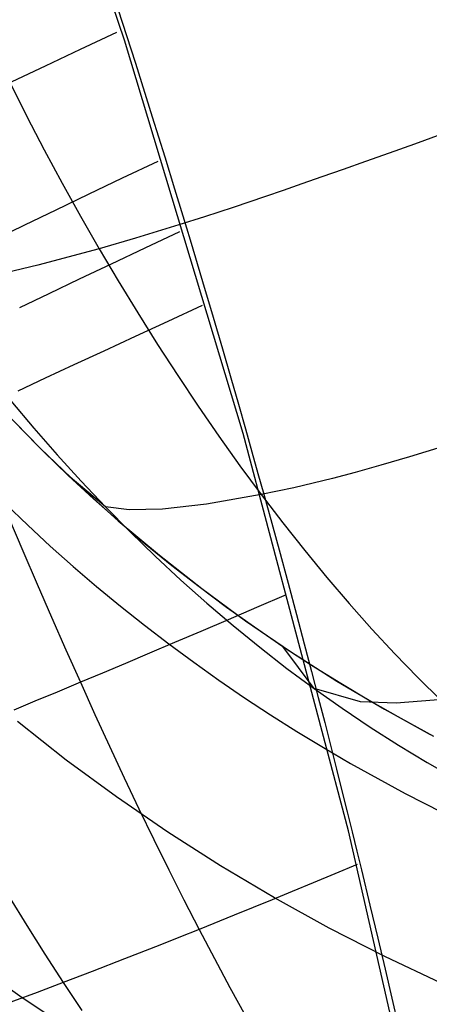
# Model space of a CAD drawing. Header units: millimetres. Extents: x -58 to 58, y -58 to 57.
# Tile 78 of 102: x 51.41 to 53.29, y 12.25 to 16.76. Entities that reach past the tile are written whole.
import ezdxf

# ---------------------------------------------------------------- set-up
doc = ezdxf.new("R2010")
doc.units = ezdxf.units.MM
doc.header["$MEASUREMENT"] = 0
doc.layers.add('Predefinito', color=5, linetype='Continuous')

msp = doc.modelspace()

# ---------------------------------------------------------------- linework, layer by layer
at = {"layer": 'Predefinito'}
for points in [[(53.6901, 9.3609), (53.335, 11.2085), (52.9163, 13.0427), (52.4346, 14.8614), (51.8904, 16.6624), (51.2844, 18.4435), (50.6172, 20.2027), (49.8897, 21.9377), (49.1028, 23.6467), (48.2574, 25.3274), (47.3544, 26.978), (46.395, 28.5964), (45.3803, 30.1807)], [(50.1043, 16.7676), (50.2136, 16.5487), (50.33, 16.3343), (50.4533, 16.1246), (50.5835, 15.9197), (50.7205, 15.7196), (50.8641, 15.5244), (51.0144, 15.3343), (51.1712, 15.1492), (51.3345, 14.9694), (51.5041, 14.7948), (51.6801, 14.6256), (51.8623, 14.4619), (52.0506, 14.3037), (52.2449, 14.1512), (52.4453, 14.0044), (52.6515, 13.8634), (52.8636, 13.7283), (53.0814, 13.5992), (53.3049, 13.4761)], [(50.1043, 16.7676), (50.2136, 16.5487), (50.33, 16.3343), (50.4533, 16.1246), (50.5835, 15.9197), (50.7205, 15.7196), (50.8641, 15.5244), (51.0144, 15.3343), (51.1712, 15.1492), (51.3345, 14.9694), (51.5041, 14.7948), (51.6801, 14.6256), (51.8623, 14.4619), (52.0506, 14.3037), (52.2449, 14.1512), (52.4453, 14.0044), (52.6515, 13.8634), (52.8636, 13.7283), (53.0814, 13.5992), (53.3049, 13.4761)], [(48.106, 16.3387), (48.2122, 16.0938), (48.325, 15.8531), (48.4443, 15.6164), (48.5701, 15.3838), (48.7023, 15.1552), (48.8411, 14.9307), (48.9865, 14.7103), (49.1384, 14.4939), (49.2968, 14.2817), (49.4619, 14.0736), (49.6336, 13.8696), (49.8118, 13.67), (49.9953, 13.4762), (50.1837, 13.2886), (50.3768, 13.107), (50.5746, 12.9313), (50.7771, 12.7615), (50.9842, 12.5975), (51.1959, 12.4393), (51.4121, 12.2868), (51.6328, 12.14)], [(51.41, 14.8902), (51.5205, 14.7785), (51.6335, 14.6693), (51.7488, 14.5626), (51.8663, 14.4584), (51.9861, 14.3567), (52.1081, 14.2575), (52.2321, 14.161), (52.3581, 14.067), (52.4861, 13.9757), (52.6159, 13.887), (52.7475, 13.8011), (52.8808, 13.7178), (53.0157, 13.6371), (53.1523, 13.5592), (53.2903, 13.484)], [(53.3402, 12.3449), (53.0825, 12.4669), (52.8281, 12.5971), (52.577, 12.7357), (52.3299, 12.8825), (52.0888, 13.0366), (51.8536, 13.198), (51.6245, 13.3667), (51.4014, 13.5427)]]:
    msp.add_lwpolyline(points, dxfattribs=at)
at = {"layer": 'Predefinito', "extrusion": (-6.72539e-07, 1.90505e-06, 1)}
msp.add_lwpolyline([(47.7545, 26.2631), (47.614, 25.9454), (47.4808, 25.6278), (47.355, 25.3102), (47.2366, 24.9928), (47.1255, 24.6756), (47.0218, 24.3587), (46.9256, 24.0421), (46.8368, 23.7259), (46.7554, 23.4102), (46.6815, 23.095), (46.6151, 22.7805), (46.5562, 22.4665), (46.5048, 22.1533), (46.4609, 21.8409), (46.4246, 21.5293), (46.3959, 21.2187), (46.3748, 20.909), (46.3614, 20.6006), (46.3556, 20.2934), (46.3574, 19.9875), (46.367, 19.6833), (46.3843, 19.3806), (46.4093, 19.0797), (46.442, 18.7807), (46.4825, 18.4837), (46.5308, 18.1889), (46.5868, 17.8964), (46.6505, 17.6065), (46.7219, 17.3192), (46.801, 17.0347), (46.8878, 16.7531), (46.9822, 16.4748), (47.0842, 16.1997), (47.1937, 15.9281), (47.3107, 15.6603), (47.4351, 15.3962), (47.5668, 15.1362), (47.7057, 14.8803), (47.8518, 14.6288), (48.0049, 14.3819), (48.165, 14.1396), (48.3319, 13.9023), (48.5056, 13.6699), (48.6857, 13.4426), (48.8724, 13.2207), (49.0653, 13.0041), (49.2643, 12.7931), (49.4694, 12.5879), (49.6803, 12.3884), (49.897, 12.1949), (50.1192, 12.0073), (50.3468, 11.8259), (50.5796, 11.6506), (50.8175, 11.4816), (51.0604, 11.3188), (51.3081, 11.1625), (51.5603, 11.0127), (51.817, 10.8694), (52.0781, 10.7326), (52.3434, 10.6024), (52.6127, 10.4787), (52.8859, 10.3617), (53.163, 10.2514), (53.4436, 10.1478)], dxfattribs=at)
at = {"layer": 'Predefinito', "extrusion": (0.740976, -0.671532, 0)}
msp.add_lwpolyline([(44.5415, 320), (44.5637, 319.9998), (44.586, 319.999), (44.6086, 319.9977), (44.6313, 319.996), (44.6542, 319.9936), (44.6772, 319.9908), (44.7003, 319.9873), (44.7234, 319.9833), (44.7467, 319.9787), (44.77, 319.9735), (44.7933, 319.9678), (44.8166, 319.9614), (44.8399, 319.9544), (44.8632, 319.9468), (44.8864, 319.9386), (44.9096, 319.9298), (44.9326, 319.9203), (44.9555, 319.9103), (44.9782, 319.8996), (45.0008, 319.8883), (45.0231, 319.8764), (45.0452, 319.8638), (45.0671, 319.8507), (45.0887, 319.837), (45.11, 319.8227), (45.1309, 319.8078), (45.1515, 319.7924), (45.1718, 319.7764), (45.1916, 319.7598), (45.211, 319.7427), (45.23, 319.7252), (45.2486, 319.7071), (45.2666, 319.6886), (45.2842, 319.6696), (45.3013, 319.6501), (45.3178, 319.6303), (45.3338, 319.6101), (45.3493, 319.5895), (45.3642, 319.5685), (45.3785, 319.5472), (45.3922, 319.5256), (45.4053, 319.5038), (45.4178, 319.4816), (45.4298, 319.4593), (45.4411, 319.4367), (45.4517, 319.414), (45.4618, 319.3911), (45.4713, 319.3681), (45.4801, 319.345), (45.4883, 319.3217), (45.4959, 319.2985), (45.5029, 319.2752), (45.5092, 319.2518), (45.515, 319.2285), (45.5202, 319.2052), (45.5248, 319.182), (45.5288, 319.1588), (45.5322, 319.1357), (45.5351, 319.1127), (45.5374, 319.0899), (45.5392, 319.0671), (45.5405, 319.0446), (45.5412, 319.0222), (45.5415, 319)], dxfattribs=at)
at = {"layer": 'Predefinito', "extrusion": (0.788295, -0.615297, 0)}
msp.add_lwpolyline([(42.3007, 320), (42.3229, 319.9998), (42.3453, 319.999), (42.3679, 319.9977), (42.3906, 319.996), (42.4134, 319.9936), (42.4364, 319.9908), (42.4595, 319.9873), (42.4827, 319.9833), (42.5059, 319.9787), (42.5292, 319.9735), (42.5526, 319.9678), (42.5759, 319.9614), (42.5992, 319.9544), (42.6225, 319.9468), (42.6457, 319.9386), (42.6688, 319.9298), (42.6918, 319.9203), (42.7147, 319.9103), (42.7375, 319.8996), (42.76, 319.8883), (42.7824, 319.8764), (42.8045, 319.8638), (42.8264, 319.8507), (42.8479, 319.837), (42.8692, 319.8227), (42.8902, 319.8078), (42.9108, 319.7924), (42.931, 319.7764), (42.9509, 319.7598), (42.9703, 319.7427), (42.9893, 319.7252), (43.0078, 319.7071), (43.0259, 319.6886), (43.0435, 319.6696), (43.0605, 319.6501), (43.0771, 319.6303), (43.0931, 319.6101), (43.1085, 319.5895), (43.1234, 319.5685), (43.1377, 319.5472), (43.1514, 319.5256), (43.1646, 319.5038), (43.1771, 319.4816), (43.189, 319.4593), (43.2003, 319.4367), (43.211, 319.414), (43.2211, 319.3911), (43.2305, 319.3681), (43.2393, 319.345), (43.2476, 319.3217), (43.2551, 319.2985), (43.2621, 319.2752), (43.2685, 319.2518), (43.2743, 319.2285), (43.2794, 319.2052), (43.284, 319.182), (43.288, 319.1588), (43.2915, 319.1357), (43.2944, 319.1127), (43.2967, 319.0899), (43.2985, 319.0671), (43.2997, 319.0446), (43.3005, 319.0222), (43.3007, 319)], dxfattribs=at)
at = {"layer": 'Predefinito', "extrusion": (0.830458, -0.557082, 0)}
msp.add_lwpolyline([(39.8439, 320), (39.8661, 319.9998), (39.8885, 319.999), (39.9111, 319.9977), (39.9338, 319.996), (39.9566, 319.9936), (39.9796, 319.9908), (40.0027, 319.9873), (40.0259, 319.9833), (40.0491, 319.9787), (40.0724, 319.9735), (40.0958, 319.9678), (40.1191, 319.9614), (40.1424, 319.9544), (40.1657, 319.9468), (40.1889, 319.9386), (40.212, 319.9298), (40.235, 319.9203), (40.2579, 319.9103), (40.2807, 319.8996), (40.3032, 319.8883), (40.3256, 319.8764), (40.3477, 319.8638), (40.3696, 319.8507), (40.3911, 319.837), (40.4124, 319.8227), (40.4334, 319.8078), (40.454, 319.7924), (40.4742, 319.7764), (40.4941, 319.7598), (40.5135, 319.7427), (40.5325, 319.7252), (40.551, 319.7071), (40.5691, 319.6886), (40.5867, 319.6696), (40.6037, 319.6501), (40.6203, 319.6303), (40.6363, 319.6101), (40.6517, 319.5895), (40.6666, 319.5685), (40.6809, 319.5472), (40.6946, 319.5256), (40.7078, 319.5038), (40.7203, 319.4816), (40.7322, 319.4593), (40.7435, 319.4367), (40.7542, 319.414), (40.7643, 319.3911), (40.7737, 319.3681), (40.7825, 319.345), (40.7908, 319.3217), (40.7983, 319.2985), (40.8053, 319.2752), (40.8117, 319.2518), (40.8175, 319.2285), (40.8226, 319.2052), (40.8272, 319.182), (40.8312, 319.1588), (40.8347, 319.1357), (40.8376, 319.1127), (40.8399, 319.0899), (40.8417, 319.0671), (40.8429, 319.0446), (40.8437, 319.0222), (40.8439, 319)], dxfattribs=at)
at = {"layer": 'Predefinito', "extrusion": (0.849626, -0.527385, 0)}
msp.add_lwpolyline([(38.5433, 320), (38.5655, 319.9998), (38.5879, 319.999), (38.6104, 319.9977), (38.6331, 319.996), (38.656, 319.9936), (38.679, 319.9908), (38.7021, 319.9873), (38.7253, 319.9833), (38.7485, 319.9787), (38.7718, 319.9735), (38.7951, 319.9678), (38.8184, 319.9614), (38.8418, 319.9544), (38.865, 319.9468), (38.8883, 319.9386), (38.9114, 319.9298), (38.9344, 319.9203), (38.9573, 319.9103), (38.98, 319.8996), (39.0026, 319.8883), (39.0249, 319.8764), (39.0471, 319.8638), (39.0689, 319.8507), (39.0905, 319.837), (39.1118, 319.8227), (39.1327, 319.8078), (39.1534, 319.7924), (39.1736, 319.7764), (39.1934, 319.7598), (39.2129, 319.7427), (39.2319, 319.7252), (39.2504, 319.7071), (39.2685, 319.6886), (39.286, 319.6696), (39.3031, 319.6501), (39.3196, 319.6303), (39.3356, 319.6101), (39.3511, 319.5895), (39.366, 319.5685), (39.3803, 319.5472), (39.394, 319.5256), (39.4071, 319.5038), (39.4197, 319.4816), (39.4316, 319.4593), (39.4429, 319.4367), (39.4536, 319.414), (39.4636, 319.3911), (39.4731, 319.3681), (39.4819, 319.345), (39.4901, 319.3217), (39.4977, 319.2985), (39.5047, 319.2752), (39.5111, 319.2518), (39.5168, 319.2285), (39.522, 319.2052), (39.5266, 319.182), (39.5306, 319.1588), (39.534, 319.1357), (39.5369, 319.1127), (39.5392, 319.0899), (39.541, 319.0671), (39.5423, 319.0446), (39.543, 319.0222), (39.5433, 319)], dxfattribs=at)
at = {"layer": 'Predefinito', "extrusion": (0.858738, -0.512415, 0)}
msp.add_lwpolyline([(37.8764, 320), (37.8986, 319.9998), (37.921, 319.999), (37.9435, 319.9977), (37.9662, 319.996), (37.9891, 319.9936), (38.0121, 319.9908), (38.0352, 319.9873), (38.0584, 319.9833), (38.0816, 319.9787), (38.1049, 319.9735), (38.1282, 319.9678), (38.1515, 319.9614), (38.1749, 319.9544), (38.1981, 319.9468), (38.2214, 319.9386), (38.2445, 319.9298), (38.2675, 319.9203), (38.2904, 319.9103), (38.3131, 319.8996), (38.3357, 319.8883), (38.358, 319.8764), (38.3801, 319.8638), (38.402, 319.8507), (38.4236, 319.837), (38.4449, 319.8227), (38.4658, 319.8078), (38.4864, 319.7924), (38.5067, 319.7764), (38.5265, 319.7598), (38.546, 319.7427), (38.565, 319.7252), (38.5835, 319.7071), (38.6016, 319.6886), (38.6191, 319.6696), (38.6362, 319.6501), (38.6527, 319.6303), (38.6687, 319.6101), (38.6842, 319.5895), (38.6991, 319.5685), (38.7134, 319.5472), (38.7271, 319.5256), (38.7402, 319.5038), (38.7528, 319.4816), (38.7647, 319.4593), (38.776, 319.4367), (38.7867, 319.414), (38.7967, 319.3911), (38.8062, 319.3681), (38.815, 319.345), (38.8232, 319.3217), (38.8308, 319.2985), (38.8378, 319.2752), (38.8442, 319.2518), (38.8499, 319.2285), (38.8551, 319.2052), (38.8597, 319.182), (38.8637, 319.1588), (38.8671, 319.1357), (38.87, 319.1127), (38.8723, 319.0899), (38.8741, 319.0671), (38.8754, 319.0446), (38.8761, 319.0222), (38.8764, 319)], dxfattribs=at)
at = {"layer": 'Predefinito', "extrusion": (0.867531, -0.497383, 0)}
msp.add_lwpolyline([(37.1995, 320), (37.2217, 319.9998), (37.244, 319.999), (37.2666, 319.9977), (37.2893, 319.996), (37.3122, 319.9936), (37.3352, 319.9908), (37.3583, 319.9873), (37.3814, 319.9833), (37.4047, 319.9787), (37.428, 319.9735), (37.4513, 319.9678), (37.4746, 319.9614), (37.4979, 319.9544), (37.5212, 319.9468), (37.5444, 319.9386), (37.5676, 319.9298), (37.5906, 319.9203), (37.6135, 319.9103), (37.6362, 319.8996), (37.6588, 319.8883), (37.6811, 319.8764), (37.7032, 319.8638), (37.7251, 319.8507), (37.7467, 319.837), (37.768, 319.8227), (37.7889, 319.8078), (37.8095, 319.7924), (37.8298, 319.7764), (37.8496, 319.7598), (37.869, 319.7427), (37.888, 319.7252), (37.9066, 319.7071), (37.9246, 319.6886), (37.9422, 319.6696), (37.9593, 319.6501), (37.9758, 319.6303), (37.9918, 319.6101), (38.0073, 319.5895), (38.0222, 319.5685), (38.0365, 319.5472), (38.0502, 319.5256), (38.0633, 319.5038), (38.0758, 319.4816), (38.0878, 319.4593), (38.0991, 319.4367), (38.1097, 319.414), (38.1198, 319.3911), (38.1293, 319.3681), (38.1381, 319.345), (38.1463, 319.3217), (38.1539, 319.2985), (38.1609, 319.2752), (38.1672, 319.2518), (38.173, 319.2285), (38.1782, 319.2052), (38.1828, 319.182), (38.1868, 319.1588), (38.1902, 319.1357), (38.1931, 319.1127), (38.1954, 319.0899), (38.1972, 319.0671), (38.1985, 319.0446), (38.1992, 319.0222), (38.1995, 319)], dxfattribs=at)
at = {"layer": 'Predefinito', "extrusion": (0.899248, -0.437439, 0)}
msp.add_lwpolyline([(34.4311, 320), (34.4533, 319.9998), (34.4757, 319.999), (34.4983, 319.9977), (34.521, 319.996), (34.5438, 319.9936), (34.5668, 319.9908), (34.5899, 319.9873), (34.6131, 319.9833), (34.6363, 319.9787), (34.6596, 319.9735), (34.683, 319.9678), (34.7063, 319.9614), (34.7296, 319.9544), (34.7529, 319.9468), (34.7761, 319.9386), (34.7992, 319.9298), (34.8222, 319.9203), (34.8451, 319.9103), (34.8679, 319.8996), (34.8904, 319.8883), (34.9128, 319.8764), (34.9349, 319.8638), (34.9568, 319.8507), (34.9783, 319.837), (34.9996, 319.8227), (35.0206, 319.8078), (35.0412, 319.7924), (35.0614, 319.7764), (35.0813, 319.7598), (35.1007, 319.7427), (35.1197, 319.7252), (35.1382, 319.7071), (35.1563, 319.6886), (35.1739, 319.6696), (35.1909, 319.6501), (35.2075, 319.6303), (35.2235, 319.6101), (35.2389, 319.5895), (35.2538, 319.5685), (35.2681, 319.5472), (35.2818, 319.5256), (35.295, 319.5038), (35.3075, 319.4816), (35.3194, 319.4593), (35.3307, 319.4367), (35.3414, 319.414), (35.3515, 319.3911), (35.3609, 319.3681), (35.3697, 319.345), (35.378, 319.3217), (35.3855, 319.2985), (35.3925, 319.2752), (35.3989, 319.2518), (35.4047, 319.2285), (35.4098, 319.2052), (35.4144, 319.182), (35.4184, 319.1588), (35.4219, 319.1357), (35.4248, 319.1127), (35.4271, 319.0899), (35.4289, 319.0671), (35.4301, 319.0446), (35.4309, 319.0222), (35.4311, 319)], dxfattribs=at)
at = {"layer": 'Predefinito'}
for points in [[(51.141, 16.9368, 39.4412), (51.2884, 16.6227, 39.4458), (51.4434, 16.3126, 39.4549), (51.5237, 16.1593, 39.4627), (51.6058, 16.0072, 39.4735), (51.6897, 15.8565, 39.4878), (51.7753, 15.7072, 39.5063), (51.8626, 15.5594, 39.5294), (51.9516, 15.4133, 39.5573), (52.0421, 15.269, 39.5899), (52.1343, 15.1268, 39.627), (52.2279, 14.9868, 39.6686), (52.3229, 14.8491, 39.7147), (52.4193, 14.714, 39.7652), (52.517, 14.5816, 39.8199), (52.616, 14.4522, 39.8789), (52.7162, 14.3257, 39.942), (52.8176, 14.2025, 40.0092), (52.9201, 14.0825, 40.0805), (53.0237, 13.9661, 40.1559), (53.1283, 13.8532, 40.2351), (53.2339, 13.7441, 40.3182), (53.3405, 13.6389, 40.4052)], [(51.8203, 16.9288, 28.8304), (51.9406, 16.5565, 28.8472), (52.018, 16.3112, 28.865), (52.075, 16.1283, 28.883), (52.1201, 15.9819, 28.9011), (52.1582, 15.8573, 28.9193), (52.1913, 15.7477, 28.9375), (52.2484, 15.5572, 28.974), (52.2967, 15.3941, 29.0105), (52.3393, 15.2486, 29.0471), (52.3776, 15.1166, 29.0836), (52.4123, 14.9957, 29.1202), (52.4443, 14.8834, 29.1568), (52.4741, 14.7779, 29.1934), (52.502, 14.6783, 29.2301), (52.5283, 14.5842, 29.2667), (52.5529, 14.495, 29.3033), (52.5984, 14.329, 29.3766), (52.6398, 14.1759, 29.4498), (52.6781, 14.0328, 29.5231), (52.7136, 13.8986, 29.5964), (52.7468, 13.7722, 29.6697), (52.7779, 13.6524, 29.7429), (52.8072, 13.5383, 29.8162), (52.835, 13.4293, 29.8895), (52.8614, 13.3251, 29.9628), (52.8864, 13.2254, 30.0361), (52.9102, 13.1298, 30.1094), (52.9328, 13.0379, 30.1827), (52.9545, 12.9495, 30.256), (52.9752, 12.8642, 30.3293), (53.0142, 12.7025, 30.4756), (53.0502, 12.5511, 30.6219), (53.0834, 12.4094, 30.7681), (53.1143, 12.2764, 30.9144), (53.143, 12.1512, 31.0607)], [(51.8538, 16.6971, 28.8248), (51.6875, 16.6187, 29.0497), (51.5279, 16.5432, 29.278), (51.3749, 16.4706, 29.5094)], [(53.3394, 16.2299, 32.5416), (53.2177, 16.186, 32.8254), (53.1027, 16.1447, 33.1142), (52.994, 16.106, 33.4078), (52.8913, 16.0696, 33.7059), (52.7945, 16.0356, 34.0081), (52.7032, 16.0038, 34.3143), (52.6172, 15.9741, 34.624), (52.5362, 15.9463, 34.9371), (52.388, 15.8964, 35.5721), (52.2566, 15.8532, 36.2168), (52.1398, 15.8158, 36.869), (51.9413, 15.755, 38.1866), (51.7753, 15.7072, 39.5063), (51.4938, 15.6318, 42.1063), (51.2691, 15.5792, 44.6628), (51.0972, 15.5475, 47.1979), (50.9741, 15.5352, 49.7337), (50.8008, 15.6087, 60)], [(52.0428, 16.1068, 28.8706), (51.8807, 16.0295, 29.0975), (51.7251, 15.9551, 29.3276), (51.5761, 15.8837, 29.5606), (51.4333, 15.8151, 29.7962), (51.2966, 15.7494, 30.0342)], [(52.1427, 15.7845, 28.9161), (51.9834, 15.7092, 29.1434), (51.8305, 15.6369, 29.3738), (51.6841, 15.5675, 29.607), (51.5438, 15.5009, 29.8427), (51.4095, 15.4372, 30.0806)], [(52.2458, 15.4466, 28.9827), (52.0898, 15.3744, 29.2098), (51.9402, 15.3051, 29.4398), (51.7969, 15.2386, 29.6724), (51.6595, 15.175, 29.9074), (51.528, 15.114, 30.1445), (51.4022, 15.0557, 30.3834)], [(51.3705, 15.0111, 49.795), (51.4755, 14.8858, 49.8161), (51.5826, 14.7631, 49.8394), (51.6919, 14.6429, 49.865), (51.8032, 14.5255, 49.8926), (51.9164, 14.4109, 49.9224), (52.0317, 14.2991, 49.9543), (52.1487, 14.1904, 49.9883), (52.2676, 14.0847, 50.0243), (52.3882, 13.982, 50.0623), (52.5105, 13.8826, 50.1023), (52.6343, 13.7863, 50.1442), (52.7598, 13.6934, 50.1881), (52.8867, 13.6039, 50.2339), (53.015, 13.5177, 50.2815), (53.1447, 13.4351, 50.3309), (53.2757, 13.3559, 50.382), (53.408, 13.2803, 50.4348)], [(53.3451, 14.7999, 34.714), (53.1962, 14.7544, 35.3289), (53.064, 14.7157, 35.9547), (52.9468, 14.6829, 36.5891), (52.8426, 14.6553, 37.2302), (52.6653, 14.6126, 38.5241), (52.517, 14.5816, 39.8199), (52.2658, 14.5381, 42.3764), (52.0653, 14.5152, 44.8943), (51.9123, 14.5115, 47.3931), (51.8032, 14.5255, 49.8926), (51.6335, 14.6693, 60)], [(51.3461, 14.5393, 319.7071), (51.4479, 14.4418, 319.7071), (51.5513, 14.3462, 319.7071), (51.6565, 14.2527, 319.7071), (51.7634, 14.161, 319.7071), (51.872, 14.0714, 319.7071), (51.9823, 13.9837, 319.7071), (52.0943, 13.8979, 319.7071), (52.208, 13.814, 319.7071), (52.3234, 13.7321, 319.7071), (52.4404, 13.652, 319.7071), (52.5592, 13.5739, 319.7071), (52.6796, 13.4977, 319.7071), (52.8017, 13.4233, 319.7071), (52.9255, 13.3509, 319.7071), (53.1762, 13.2129, 319.7071), (53.4309, 13.0837, 319.7071)], [(51.3605, 14.4783, 30.9875), (51.4256, 14.3244, 31.0359), (51.4909, 14.1718, 31.0882), (51.5566, 14.0206, 31.1444), (51.6225, 13.8707, 31.2044), (51.6888, 13.7223, 31.2681), (51.7553, 13.5753, 31.3356), (51.8222, 13.4298, 31.4068), (51.8894, 13.2859, 31.4816), (51.957, 13.1436, 31.5601), (52.0251, 13.0029, 31.6422), (52.0936, 12.8639, 31.7279), (52.1626, 12.7267, 31.8172), (52.2321, 12.5912, 31.9099), (52.3022, 12.4575, 32.0062), (52.373, 12.3257, 32.106), (52.4445, 12.1958, 32.2092)], [(52.6303, 14.1228, 29.4634), (52.4948, 14.0645, 29.683), (52.3648, 14.0087, 29.9047), (52.2399, 13.9553, 30.1283), (52.1201, 13.9043, 30.3535), (52.0052, 13.8556, 30.5803), (51.8951, 13.809, 30.8084), (51.7897, 13.7646, 31.0378), (51.6888, 13.7223, 31.2681), (51.5822, 13.6777, 31.524), (51.4807, 13.6355, 31.7809), (51.3841, 13.5954, 32.0387)], [(53.4622, 13.6527, 39.1521), (53.1347, 13.627, 42.8826), (52.9712, 13.6329, 45.3281), (52.7598, 13.6934, 50.1881), (52.6159, 13.887, 60)], [(52.9559, 12.8888, 30.2989), (52.853, 12.8456, 30.4969), (52.7539, 12.8043, 30.696), (52.6584, 12.7647, 30.8963), (52.5665, 12.7268, 31.0974), (52.3928, 12.656, 31.5023), (52.2321, 12.5912, 31.9099), (52.1403, 12.5545, 32.1593), (52.0528, 12.5199, 32.4093), (51.8902, 12.4561, 32.9111), (51.7432, 12.3992, 33.4148), (51.6104, 12.3483, 33.9195), (51.4907, 12.3029, 34.4248), (51.383, 12.2622, 34.93), (51.2863, 12.2258, 35.4347), (51.1996, 12.1931, 35.9384), (51.0525, 12.1365, 36.9406), (50.9351, 12.0888, 37.9324), (50.7649, 12.0062, 39.8659), (50.6385, 11.9343, 41.7434), (50.4517, 11.8375, 45.4378), (50.345, 11.7968, 49.0948), (50.2667, 11.8889, 60.0018)], [(51.3625, 12.7409, 33.676), (51.4441, 12.6085, 33.7539), (51.5268, 12.4776, 33.8351), (51.6104, 12.3483, 33.9195), (51.6952, 12.2207, 34.0071)]]:
    msp.add_polyline3d(points, dxfattribs=at)

doc.saveas('drawing.dxf')
